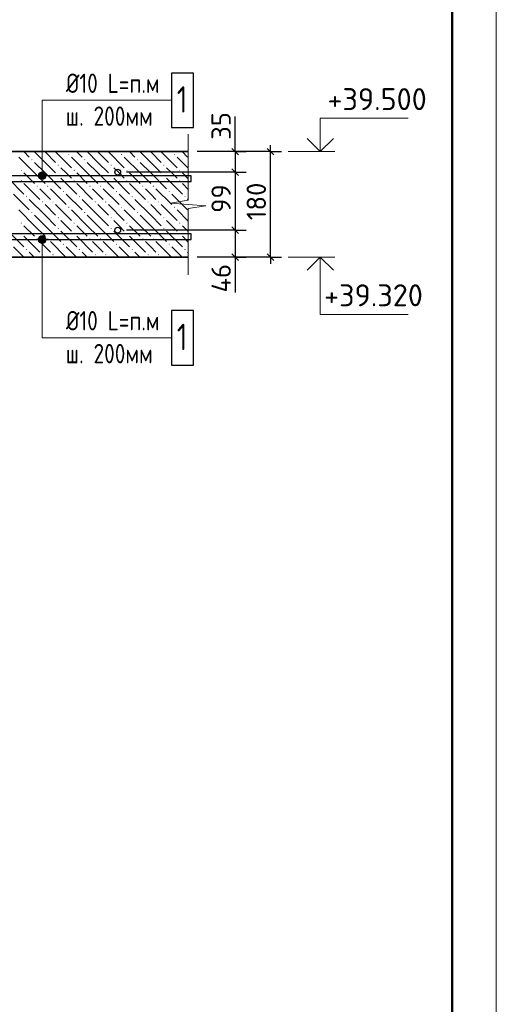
# Model space of a CAD drawing. Header units: millimetres. Extents: x 40580 to 1930067, y -240640 to 81020.
# Tile 170 of 246: x 663387 to 668803, y -214749 to -203556. Entities that reach past the tile are written whole.
import ezdxf

# ---------------------------------------------------------------- set-up
doc = ezdxf.new("R2010")
doc.units = ezdxf.units.MM
for name, color, linetype, lineweight in [('Standard', 7, 'Continuous', 25), ('ЖБ Перекрытие верхний уровень', 7, 'Continuous', 35), ('Позиционная метка линия выноска', 7, 'Continuous', 13), ('Позиционная метка номер позиции', 7, 'Continuous', 13), ('Примечания', 7, 'Continuous', 13), ('Фоновоя арматура Х1', 52, 'Continuous', 25)]:
    doc.layers.add(name, color=color, linetype=linetype, lineweight=lineweight)
doc.layers.add('Размерная выноска', color=7, linetype='Continuous')
doc.styles.add('GOST 2.304', font='isocpeur.ttf', dxfattribs={"width": 0.8})
doc.styles.add('ISOCPEUR', font='isocpeur.ttf')

msp = doc.modelspace()

# ---------------------------------------------------------------- hatches: boundary and pattern name
at = {"layer": 'ЖБ Перекрытие верхний уровень', "linetype": 'Continuous', "lineweight": -3, "transparency": 33554687}
for points in [[(663519.2, -205148.2), (663525.7, -205141.7), (663532.2, -205148.2), (663525.7, -205154.7)], [(663939.2, -205088.2), (663945.7, -205081.7), (663952.2, -205088.2), (663945.7, -205094.7)], [(664119.2, -205148.2), (664125.7, -205141.7), (664132.2, -205148.2), (664125.7, -205154.7)], [(664539.2, -205088.2), (664545.7, -205081.7), (664552.2, -205088.2), (664545.7, -205094.7)], [(664719.2, -205148.2), (664725.7, -205141.7), (664732.2, -205148.2), (664725.7, -205154.7)], [(665139.2, -205088.2), (665145.7, -205081.7), (665152.2, -205088.2), (665145.7, -205094.7)], [(663399.2, -205268.2), (663405.7, -205261.7), (663412.2, -205268.2), (663405.7, -205274.7)], [(663819.2, -205208.2), (663825.7, -205201.7), (663832.2, -205208.2), (663825.7, -205214.7)], [(663999.2, -205268.2), (664005.7, -205261.7), (664012.2, -205268.2), (664005.7, -205274.7)], [(664419.2, -205208.2), (664425.7, -205201.7), (664432.2, -205208.2), (664425.7, -205214.7)], [(664599.2, -205268.2), (664605.7, -205261.7), (664612.2, -205268.2), (664605.7, -205274.7)], [(665019.2, -205208.2), (665025.7, -205201.7), (665032.2, -205208.2), (665025.7, -205214.7)], [(665199.2, -205268.2), (665205.7, -205261.7), (665212.2, -205268.2), (665205.7, -205274.7)], [(663399.2, -205388.2), (663405.7, -205381.7), (663412.2, -205388.2), (663405.7, -205394.7)], [(663819.2, -205328.2), (663825.7, -205321.7), (663832.2, -205328.2), (663825.7, -205334.7)], [(663999.2, -205388.2), (664005.7, -205381.7), (664012.2, -205388.2), (664005.7, -205394.7)], [(664419.2, -205328.2), (664425.7, -205321.7), (664432.2, -205328.2), (664425.7, -205334.7)], [(664599.2, -205388.2), (664605.7, -205381.7), (664612.2, -205388.2), (664605.7, -205394.7)], [(665019.2, -205328.2), (665025.7, -205321.7), (665032.2, -205328.2), (665025.7, -205334.7)], [(665199.2, -205388.2), (665205.7, -205381.7), (665212.2, -205388.2), (665205.7, -205394.7)], [(663579.2, -205448.2), (663585.7, -205441.7), (663592.2, -205448.2), (663585.7, -205454.7)], [(663699.2, -205448.2), (663705.7, -205441.7), (663712.2, -205448.2), (663705.7, -205454.7)], [(663879.2, -205508.2), (663885.7, -205501.7), (663892.2, -205508.2), (663885.7, -205514.7)], [(664179.2, -205448.2), (664185.7, -205441.7), (664192.2, -205448.2), (664185.7, -205454.7)], [(664299.2, -205448.2), (664305.7, -205441.7), (664312.2, -205448.2), (664305.7, -205454.7)], [(664479.2, -205508.2), (664485.7, -205501.7), (664492.2, -205508.2), (664485.7, -205514.7)], [(664779.2, -205448.2), (664785.7, -205441.7), (664792.2, -205448.2), (664785.7, -205454.7)], [(664899.2, -205448.2), (664905.7, -205441.7), (664912.2, -205448.2), (664905.7, -205454.7)], [(665079.2, -205508.2), (665085.7, -205501.7), (665092.2, -205508.2), (665085.7, -205514.7)], [(663459.2, -205568.2), (663465.7, -205561.7), (663472.2, -205568.2), (663465.7, -205574.7)], [(663639.2, -205628.2), (663645.7, -205621.7), (663652.2, -205628.2), (663645.7, -205634.7)], [(663759.2, -205628.2), (663765.7, -205621.7), (663772.2, -205628.2), (663765.7, -205634.7)], [(664059.2, -205568.2), (664065.7, -205561.7), (664072.2, -205568.2), (664065.7, -205574.7)], [(664239.2, -205628.2), (664245.7, -205621.7), (664252.2, -205628.2), (664245.7, -205634.7)], [(664359.2, -205628.2), (664365.7, -205621.7), (664372.2, -205628.2), (664365.7, -205634.7)], [(664659.2, -205568.2), (664665.7, -205561.7), (664672.2, -205568.2), (664665.7, -205574.7)], [(664839.2, -205628.2), (664845.7, -205621.7), (664852.2, -205628.2), (664845.7, -205634.7)], [(664959.2, -205628.2), (664965.7, -205621.7), (664972.2, -205628.2), (664965.7, -205634.7)], [(665259.2, -205568.2), (665265.7, -205561.7), (665272.2, -205568.2), (665265.7, -205574.7)], [(663939.2, -205688.2), (663945.7, -205681.7), (663952.2, -205688.2), (663945.7, -205694.7)], [(664539.2, -205688.2), (664545.7, -205681.7), (664552.2, -205688.2), (664545.7, -205694.7)], [(665139.2, -205688.2), (665145.7, -205681.7), (665152.2, -205688.2), (665145.7, -205694.7)], [(663519.2, -205748.2), (663525.7, -205741.7), (663532.2, -205748.2), (663525.7, -205754.7)], [(663819.2, -205808.2), (663825.7, -205801.7), (663832.2, -205808.2), (663825.7, -205814.7)], [(664119.2, -205748.2), (664125.7, -205741.7), (664132.2, -205748.2), (664125.7, -205754.7)], [(664419.2, -205808.2), (664425.7, -205801.7), (664432.2, -205808.2), (664425.7, -205814.7)], [(664719.2, -205748.2), (664725.7, -205741.7), (664732.2, -205748.2), (664725.7, -205754.7)], [(665019.2, -205808.2), (665025.7, -205801.7), (665032.2, -205808.2), (665025.7, -205814.7)], [(663399.2, -205868.2), (663405.7, -205861.7), (663412.2, -205868.2), (663405.7, -205874.7)], [(663819.2, -205928.2), (663825.7, -205921.7), (663832.2, -205928.2), (663825.7, -205934.7)], [(663999.2, -205868.2), (664005.7, -205861.7), (664012.2, -205868.2), (664005.7, -205874.7)], [(664419.2, -205928.2), (664425.7, -205921.7), (664432.2, -205928.2), (664425.7, -205934.7)], [(664599.2, -205868.2), (664605.7, -205861.7), (664612.2, -205868.2), (664605.7, -205874.7)], [(665019.2, -205928.2), (665025.7, -205921.7), (665032.2, -205928.2), (665025.7, -205934.7)], [(665199.2, -205868.2), (665205.7, -205861.7), (665212.2, -205868.2), (665205.7, -205874.7)], [(663399.2, -205988.2), (663405.7, -205981.7), (663412.2, -205988.2), (663405.7, -205994.7)], [(663579.2, -206048.2), (663585.7, -206041.7), (663592.2, -206048.2), (663585.7, -206054.7)], [(663699.2, -206048.2), (663705.7, -206041.7), (663712.2, -206048.2), (663705.7, -206054.7)], [(663999.2, -205988.2), (664005.7, -205981.7), (664012.2, -205988.2), (664005.7, -205994.7)], [(664179.2, -206048.2), (664185.7, -206041.7), (664192.2, -206048.2), (664185.7, -206054.7)], [(664299.2, -206048.2), (664305.7, -206041.7), (664312.2, -206048.2), (664305.7, -206054.7)], [(664599.2, -205988.2), (664605.7, -205981.7), (664612.2, -205988.2), (664605.7, -205994.7)], [(664779.2, -206048.2), (664785.7, -206041.7), (664792.2, -206048.2), (664785.7, -206054.7)], [(664899.2, -206048.2), (664905.7, -206041.7), (664912.2, -206048.2), (664905.7, -206054.7)], [(665199.2, -205988.2), (665205.7, -205981.7), (665212.2, -205988.2), (665205.7, -205994.7)], [(663459.2, -206168.2), (663465.7, -206161.7), (663472.2, -206168.2), (663465.7, -206174.7)], [(663879.2, -206108.2), (663885.7, -206101.7), (663892.2, -206108.2), (663885.7, -206114.7)], [(664059.2, -206168.2), (664065.7, -206161.7), (664072.2, -206168.2), (664065.7, -206174.7)], [(664479.2, -206108.2), (664485.7, -206101.7), (664492.2, -206108.2), (664485.7, -206114.7)], [(664659.2, -206168.2), (664665.7, -206161.7), (664672.2, -206168.2), (664665.7, -206174.7)], [(665079.2, -206108.2), (665085.7, -206101.7), (665092.2, -206108.2), (665085.7, -206114.7)], [(665259.2, -206168.2), (665265.7, -206161.7), (665272.2, -206168.2), (665265.7, -206174.7)], [(663639.2, -206228.2), (663645.7, -206221.7), (663652.2, -206228.2), (663645.7, -206234.7)], [(663759.2, -206228.2), (663765.7, -206221.7), (663772.2, -206228.2), (663765.7, -206234.7)], [(664239.2, -206228.2), (664245.7, -206221.7), (664252.2, -206228.2), (664245.7, -206234.7)], [(664359.2, -206228.2), (664365.7, -206221.7), (664372.2, -206228.2), (664365.7, -206234.7)], [(664839.2, -206228.2), (664845.7, -206221.7), (664852.2, -206228.2), (664845.7, -206234.7)], [(664959.2, -206228.2), (664965.7, -206221.7), (664972.2, -206228.2), (664965.7, -206234.7)]]:
    msp.add_hatch(color=7, dxfattribs=at).paths.add_polyline_path(points, flags=16)
at = {"layer": 'Позиционная метка линия выноска', "linetype": 'Continuous', "lineweight": 13, "transparency": 33554687}
for points in [[(663666.8, -205290.3), (663621.8, -205290.3), (663605.6, -205306.5)], [(663666.8, -205290.3), (663605.6, -205306.5), (663683, -205306.5)], [(663621.8, -205290.3), (663666.8, -205290.3), (663644.3, -205284)], [(663683, -205306.5), (663605.6, -205306.5), (663599.3, -205329)], [(663683, -205306.5), (663599.3, -205329), (663689.3, -205329)], [(663689.3, -205329), (663599.3, -205329), (663605.6, -205351.5)], [(663689.3, -205329), (663605.6, -205351.5), (663683, -205351.5)], [(663683, -205351.5), (663605.6, -205351.5), (663621.8, -205367.7)], [(663683, -205351.5), (663621.8, -205367.7), (663666.8, -205367.7)], [(663666.8, -205367.7), (663621.8, -205367.7), (663644.3, -205374)], [(663599.3, -206055.7), (663689.3, -206055.7), (663683, -206033.2)], [(663599.3, -206055.7), (663683, -206033.2), (663605.6, -206033.2)], [(663605.6, -206078.2), (663689.3, -206055.7), (663599.3, -206055.7)], [(663605.6, -206033.2), (663683, -206033.2), (663666.8, -206016.9)], [(663605.6, -206033.2), (663666.8, -206016.9), (663621.8, -206016.9)], [(663605.6, -206078.2), (663683, -206078.2), (663689.3, -206055.7)], [(663621.8, -206016.9), (663666.8, -206016.9), (663644.3, -206010.7)], [(663621.8, -206094.3), (663683, -206078.2), (663605.6, -206078.2)], [(663621.8, -206094.3), (663666.8, -206094.3), (663683, -206078.2)], [(663666.8, -206094.3), (663621.8, -206094.3), (663644.3, -206100.7)]]:
    msp.add_hatch(color=7, dxfattribs=at).paths.add_polyline_path(points)

# ---------------------------------------------------------------- linework, layer by layer
at = {"layer": 'Standard', "color": 251, "linetype": 'Continuous', "lineweight": -3, "true_color": 0x656565, "transparency": 33554687}
for p, q in [((666236.1, -205055.7), (665402.7, -205055.7)), ((665836.1, -205055.7), (665711.1, -205055.7)), ((665836.1, -205055.7), (665961.1, -205055.7)), ((666236.1, -205055.7), (666111.1, -205055.7)), ((666236.1, -205055.7), (666361.1, -205055.7)), ((665836.1, -205289), (665711.1, -205289)), ((665836.1, -205289), (665961.1, -205289)), ((665836.1, -205949), (665711.1, -205949)), ((665836.1, -205949), (665961.1, -205949)), ((666236.1, -206255.7), (665402.7, -206255.7)), ((665836.1, -206255.7), (665711.1, -206255.7)), ((665836.1, -206255.7), (665961.1, -206255.7)), ((666236.1, -206255.7), (666111.1, -206255.7)), ((666236.1, -206255.7), (666361.1, -206255.7))]:
    msp.add_line(p, q, dxfattribs=at)
at = {"layer": 'Standard', "color": 7, "linetype": 'Continuous', "lineweight": 25, "transparency": 33554687}
for p, q in [((665798.6, -205018.2), (665873.6, -205093.2)), ((666273.6, -205093.2), (666198.6, -205018.2)), ((665798.6, -205251.5), (665873.6, -205326.5)), ((665798.6, -205911.5), (665873.6, -205986.5)), ((665798.6, -206218.2), (665873.6, -206293.2)), ((666273.6, -206293.2), (666198.6, -206218.2))]:
    msp.add_line(p, q, dxfattribs=at)
at = {"layer": 'Standard', "color": 7, "linetype": 'Continuous', "lineweight": -3, "transparency": 33554687}
for p, q in [((665836.1, -205055.7), (665836.1, -204980.7)), ((665836.1, -205055.7), (665836.1, -205289)), ((666236.1, -205055.7), (666236.1, -204980.7)), ((665836.1, -205289), (665836.1, -205949)), ((665836.1, -205949), (665836.1, -206255.7)), ((665836.1, -206255.7), (665836.1, -206330.7)), ((666236.1, -206255.7), (666236.1, -206330.7))]:
    msp.add_line(p, q, dxfattribs=at)
at = {"layer": 'Standard', "color": 7, "linetype": 'Continuous', "lineweight": 13, "transparency": 33554687}
for p, q in [((666436.1, -205055.7), (666969.4, -205055.7)), ((666436.1, -206255.7), (666969.4, -206255.7))]:
    msp.add_line(p, q, dxfattribs=at)
msp.add_lwpolyline([(626802.7, -240319.1), (668802.7, -240319.1), (668802.7, -180919.1), (626802.7, -180919.1), (626802.7, -240319.1)], close=True, dxfattribs=at)
at = {"layer": 'Standard', "color": 7, "linetype": 'Continuous', "lineweight": 50, "transparency": 33554687}
msp.add_lwpolyline([(628802.7, -181419.1), (668302.7, -181419.1), (668302.7, -239819.1), (628802.7, -239819.1), (628802.7, -181419.1)], close=True, dxfattribs=at)
at = {"layer": 'Standard', "color": 7, "linetype": 'Continuous', "lineweight": 13, "transparency": 33554687}
for points in [[(666802.7, -205055.7), (666802.7, -204675.7), (667802.7, -204675.7)], [(666802.7, -206255.7), (666802.7, -206905.7), (667802.7, -206905.7)]]:
    msp.add_lwpolyline(points, dxfattribs=at)
at = {"layer": 'Standard', "color": 7, "linetype": 'Continuous', "lineweight": -3, "transparency": 33554687}
for points in [[(666654.3, -204907.2), (666802.7, -205055.7), (666951.2, -204907.2)], [(666236.1, -206255.7), (666236.1, -205570.9), (666236.1, -205570.9), (666236.1, -205055.7)], [(666654.3, -206404.1), (666802.7, -206255.7), (666951.2, -206404.1)]]:
    msp.add_lwpolyline(points, dxfattribs=at)
at = {"layer": 'Standard', "color": 251, "linetype": 'Continuous', "lineweight": -3, "true_color": 0x656565, "transparency": 33554687}
for points in [[(665836.1, -205055.7), (665819.1, -205055.7), (665819.1, -205055.7), (665819.1, -205055.7), (665819.1, -205055.7), (665402.7, -205055.7)], [(665836.1, -205289), (665819.1, -205289), (665819.1, -205289), (665819.1, -205289), (665819.1, -205289), (664601.2, -205289)], [(665836.1, -205949), (665819.1, -205949), (665819.1, -205949), (664601.2, -205949)], [(665836.1, -206255.7), (665819.1, -206255.7), (665819.1, -206255.7), (665402.7, -206255.7)]]:
    msp.add_lwpolyline(points, dxfattribs=at)
at = {"layer": 'ЖБ Перекрытие верхний уровень', "transparency": 33554687}
for p, q in [((665302.7, -205055.7), (658636.1, -205055.7)), ((658636.1, -206255.7), (665302.7, -206255.7))]:
    msp.add_line(p, q, dxfattribs=at)
at = {"layer": 'ЖБ Перекрытие верхний уровень', "color": 9, "linetype": 'Continuous', "lineweight": -3, "true_color": 0xc7c7c7, "transparency": 33554687}
for p, q in [((663433.1, -205055.7), (663495.7, -205118.2)), ((663675.7, -205178.2), (663553.1, -205055.7)), ((663675.7, -205058.2), (663795.7, -205178.2)), ((663795.7, -205058.2), (663975.7, -205238.2)), ((663913.1, -205055.7), (663915.7, -205058.2)), ((664033.1, -205055.7), (664095.7, -205118.2)), ((664275.7, -205178.2), (664153.1, -205055.7)), ((664275.7, -205058.2), (664395.7, -205178.2)), ((664395.7, -205058.2), (664575.7, -205238.2)), ((664513.1, -205055.7), (664515.7, -205058.2)), ((664633.1, -205055.7), (664695.7, -205118.2)), ((664875.7, -205178.2), (664753.1, -205055.7)), ((664875.7, -205058.2), (664995.7, -205178.2)), ((664995.7, -205058.2), (665175.7, -205238.2)), ((665113.1, -205055.7), (665115.7, -205058.2)), ((665233.1, -205055.7), (665295.7, -205118.2)), ((663555.7, -205298.2), (663375.7, -205118.2)), ((663555.7, -205178.2), (663675.7, -205298.2)), ((663675.7, -205178.2), (663795.7, -205298.2)), ((664155.7, -205298.2), (663975.7, -205118.2)), ((664155.7, -205178.2), (664275.7, -205298.2)), ((664275.7, -205178.2), (664395.7, -205298.2)), ((664755.7, -205298.2), (664575.7, -205118.2)), ((664755.7, -205178.2), (664875.7, -205298.2)), ((664875.7, -205178.2), (664995.7, -205298.2)), ((665302.7, -205245.3), (665175.7, -205118.2)), ((663915.7, -205298.2), (663855.7, -205238.2)), ((664515.7, -205298.2), (664455.7, -205238.2)), ((665115.7, -205298.2), (665055.7, -205238.2)), ((663255.7, -205358.2), (663435.7, -205538.2)), ((663435.7, -205298.2), (663555.7, -205418.2)), ((663555.7, -205298.2), (663675.7, -205418.2)), ((663675.7, -205298.2), (663855.7, -205478.2)), ((663855.7, -205358.2), (664035.7, -205538.2)), ((663975.7, -205358.2), (663915.7, -205298.2)), ((664035.7, -205298.2), (664155.7, -205418.2)), ((664155.7, -205298.2), (664275.7, -205418.2)), ((664275.7, -205298.2), (664455.7, -205478.2)), ((664455.7, -205358.2), (664635.7, -205538.2)), ((664575.7, -205358.2), (664515.7, -205298.2)), ((664635.7, -205298.2), (664755.7, -205418.2)), ((664755.7, -205298.2), (664875.7, -205418.2)), ((664875.7, -205298.2), (665055.7, -205478.2)), ((665055.7, -205358.2), (665235.7, -205538.2)), ((665175.7, -205358.2), (665115.7, -205298.2)), ((665235.7, -205298.2), (665302.7, -205365.3)), ((663435.7, -205418.2), (663615.7, -205598.2)), ((663675.7, -205538.2), (663615.7, -205478.2)), ((663735.7, -205478.2), (663915.7, -205658.2)), ((664035.7, -205418.2), (664215.7, -205598.2)), ((664275.7, -205538.2), (664215.7, -205478.2)), ((664335.7, -205478.2), (664515.7, -205658.2)), ((664635.7, -205418.2), (664815.7, -205598.2)), ((664875.7, -205538.2), (664815.7, -205478.2)), ((664935.7, -205478.2), (665115.7, -205658.2)), ((665235.7, -205418.2), (665302.7, -205485.3)), ((663315.7, -205538.2), (663495.7, -205718.2)), ((663675.7, -205778.2), (663495.7, -205598.2)), ((663735.7, -205598.2), (663675.7, -205538.2)), ((663915.7, -205538.2), (664095.7, -205718.2)), ((664275.7, -205778.2), (664095.7, -205598.2)), ((664335.7, -205598.2), (664275.7, -205538.2)), ((664515.7, -205538.2), (664695.7, -205718.2)), ((664875.7, -205778.2), (664695.7, -205598.2)), ((664935.7, -205598.2), (664875.7, -205538.2)), ((665115.7, -205538.2), (665295.7, -205718.2)), ((665302.7, -205605.2), (665295.7, -205598.2)), ((663555.7, -205898.2), (663375.7, -205718.2)), ((663675.7, -205658.2), (663795.7, -205778.2)), ((663795.7, -205658.2), (663975.7, -205838.2)), ((664155.7, -205898.2), (663975.7, -205718.2)), ((664275.7, -205658.2), (664395.7, -205778.2)), ((664395.7, -205658.2), (664575.7, -205838.2)), ((664755.7, -205898.2), (664575.7, -205718.2)), ((664875.7, -205658.2), (664995.7, -205778.2)), ((664995.7, -205658.2), (665175.7, -205838.2)), ((665302.7, -205845.3), (665175.7, -205718.2)), ((663555.7, -205778.2), (663675.7, -205898.2)), ((663675.7, -205778.2), (663795.7, -205898.2)), ((663915.7, -205898.2), (663855.7, -205838.2)), ((664155.7, -205778.2), (664275.7, -205898.2)), ((664275.7, -205778.2), (664395.7, -205898.2)), ((664515.7, -205898.2), (664455.7, -205838.2)), ((664755.7, -205778.2), (664875.7, -205898.2)), ((664875.7, -205778.2), (664995.7, -205898.2)), ((665115.7, -205898.2), (665055.7, -205838.2)), ((663255.7, -205958.2), (663435.7, -206138.2)), ((663435.7, -205898.2), (663555.7, -206018.2)), ((663555.7, -205898.2), (663675.7, -206018.2)), ((663675.7, -205898.2), (663855.7, -206078.2)), ((663855.7, -205958.2), (664035.7, -206138.2)), ((663975.7, -205958.2), (663915.7, -205898.2)), ((664035.7, -205898.2), (664155.7, -206018.2)), ((664155.7, -205898.2), (664275.7, -206018.2)), ((664275.7, -205898.2), (664455.7, -206078.2)), ((664455.7, -205958.2), (664635.7, -206138.2)), ((664575.7, -205958.2), (664515.7, -205898.2)), ((664635.7, -205898.2), (664755.7, -206018.2)), ((664755.7, -205898.2), (664875.7, -206018.2)), ((664875.7, -205898.2), (665055.7, -206078.2)), ((665055.7, -205958.2), (665235.7, -206138.2)), ((665175.7, -205958.2), (665115.7, -205898.2)), ((665235.7, -205898.2), (665302.7, -205965.3)), ((663435.7, -206018.2), (663615.7, -206198.2)), ((664035.7, -206018.2), (664215.7, -206198.2)), ((664635.7, -206018.2), (664815.7, -206198.2)), ((665235.7, -206018.2), (665302.7, -206085.3)), ((663315.7, -206138.2), (663433.1, -206255.7)), ((663675.7, -206138.2), (663615.7, -206078.2)), ((663735.7, -206198.2), (663675.7, -206138.2)), ((663735.7, -206078.2), (663913.1, -206255.7)), ((663915.7, -206138.2), (664033.1, -206255.7)), ((664275.7, -206138.2), (664215.7, -206078.2)), ((664335.7, -206198.2), (664275.7, -206138.2)), ((664335.7, -206078.2), (664513.1, -206255.7)), ((664515.7, -206138.2), (664633.1, -206255.7)), ((664875.7, -206138.2), (664815.7, -206078.2)), ((664935.7, -206198.2), (664875.7, -206138.2)), ((664935.7, -206078.2), (665113.1, -206255.7)), ((665115.7, -206138.2), (665233.1, -206255.7)), ((663553.1, -206255.7), (663495.7, -206198.2)), ((664153.1, -206255.7), (664095.7, -206198.2)), ((664753.1, -206255.7), (664695.7, -206198.2)), ((665302.7, -206205.2), (665295.7, -206198.2))]:
    msp.add_line(p, q, dxfattribs=at)
at = {"layer": 'Позиционная метка линия выноска', "color": 7, "linetype": 'Continuous', "lineweight": 13, "transparency": 33554687}
for p, q in [((663644.3, -205284), (663644.3, -205284)), ((663599.3, -205329), (663599.3, -205329)), ((663644.3, -205374), (663644.3, -205374)), ((663689.3, -205329), (663689.3, -205329)), ((663599.3, -206055.7), (663599.3, -206055.7)), ((663644.3, -206010.7), (663644.3, -206010.7)), ((663689.3, -206055.7), (663689.3, -206055.7)), ((663644.3, -206100.7), (663644.3, -206100.7))]:
    msp.add_line(p, q, dxfattribs=at)
for points in [[(665112.7, -204472.3), (663644.3, -204472.3), (663644.3, -205329)], [(665112.7, -207172.3), (663644.3, -207172.3), (663644.3, -206055.7)]]:
    msp.add_lwpolyline(points, dxfattribs=at)
for centre in [(663644.3, -205329), (663644.3, -206055.7)]:
    msp.add_circle(centre, 45, dxfattribs=at)
at = {"layer": 'Позиционная метка номер позиции', "color": 7, "linetype": 'Continuous', "lineweight": 25, "transparency": 33554687}
for points in [[(665112.7, -204782.3), (665362.7, -204782.3), (665362.7, -204162.3), (665112.7, -204162.3), (665112.7, -204782.3)], [(665112.7, -207482.3), (665362.7, -207482.3), (665362.7, -206862.3), (665112.7, -206862.3), (665112.7, -207482.3)]]:
    msp.add_lwpolyline(points, dxfattribs=at)
at = {"layer": 'Примечания', "color": 7, "linetype": 'Continuous', "lineweight": 13, "transparency": 33554687}
for p, q in [((665302.7, -204855.7), (665302.7, -205607.7)), ((665302.7, -205607.7), (665102.7, -205639.7)), ((665102.7, -205639.7), (665502.7, -205671.7)), ((665502.7, -205671.7), (665302.7, -205703.7)), ((665302.7, -205703.7), (665302.7, -206455.7)), ((665302.7, -206455.7), (665302.7, -206455.7))]:
    msp.add_line(p, q, dxfattribs=at)
at = {"layer": 'Размерная выноска', "color": 7, "linetype": 'Continuous', "lineweight": -3, "transparency": 33554687}
for p, q in [((665836.1, -205055.7), (665836.1, -204655.7)), ((665836.1, -206255.7), (665836.1, -206655.7))]:
    msp.add_line(p, q, dxfattribs=at)
at = {"layer": 'Фоновоя арматура Х1', "color": 251, "linetype": 'Continuous', "lineweight": -3, "true_color": 0x656565, "transparency": 33554687}
for points in [[(658802.7, -205395.7), (665336.1, -205395.7), (665336.1, -205329), (658802.7, -205329), (658802.7, -205395.7)], [(658802.7, -205395.7), (665336.1, -205395.7), (665336.1, -205329), (658802.7, -205329), (658802.7, -205395.7)], [(658802.7, -206055.7), (665336.1, -206055.7), (665336.1, -205989), (658802.7, -205989), (658802.7, -206055.7)], [(658802.7, -206055.7), (665336.1, -206055.7), (665336.1, -205989), (658802.7, -205989), (658802.7, -206055.7)], [(658802.7, -206055.7), (665336.1, -206055.7), (665336.1, -205989), (658802.7, -205989), (658802.7, -206055.7)]]:
    msp.add_lwpolyline(points, dxfattribs=at)
for centre in [(664501.2, -205289), (664501.2, -205949)]:
    msp.add_circle(centre, 33.3, dxfattribs=at)

# ---------------------------------------------------------------- texts
at = {"layer": 'Standard', "color": 7, "linetype": 'Continuous', "lineweight": 25, "transparency": 33554687, "char_height": 250, "attachment_point": 7, "style": 'ISOCPEUR'}
for s, insert, width in [('+39.500', (666884, -204584), 1066.327), ('+39.320', (666846.5, -206814), 1066.321)]:
    msp.add_mtext(s, dxfattribs=dict(at, insert=insert, width=width))
at = {"layer": 'Standard', "color": 7, "linetype": 'Continuous', "lineweight": 25, "transparency": 33554687, "char_height": 220, "attachment_point": 7, "rotation": 90, "style": 'ISOCPEUR'}
for s, insert, width in [('35', (665786.1, -204921.5), 360.165), ('180', (666186, -205835.5), 485.085), ('99', (665786.1, -205751.9), 391.311), ('46', (665786, -206657.5), 391.317)]:
    msp.add_mtext(s, dxfattribs=dict(at, insert=insert, width=width))
at = {"layer": 'Позиционная метка номер позиции', "color": 7, "linetype": 'Continuous', "lineweight": 25, "transparency": 33554687, "attachment_point": 7, "style": 'GOST 2.304'}
for s, insert, char_height, width in [('Ø10\\~L=п.м', (663913.7, -204388), 220, 1112.948), ('1', (665172.7, -204612.3), 300, 277.869), ('ш.\\~200мм', (663910.1, -204762), 220, 1125.894), ('Ø10\\~L=п.м', (663913.7, -207088), 220, 1112.948), ('1', (665172.7, -207312.3), 300, 277.869), ('ш.\\~200мм', (663910.1, -207462), 220, 1125.894)]:
    msp.add_mtext(s, dxfattribs=dict(at, insert=insert, char_height=char_height, width=width))

doc.saveas('drawing.dxf')
